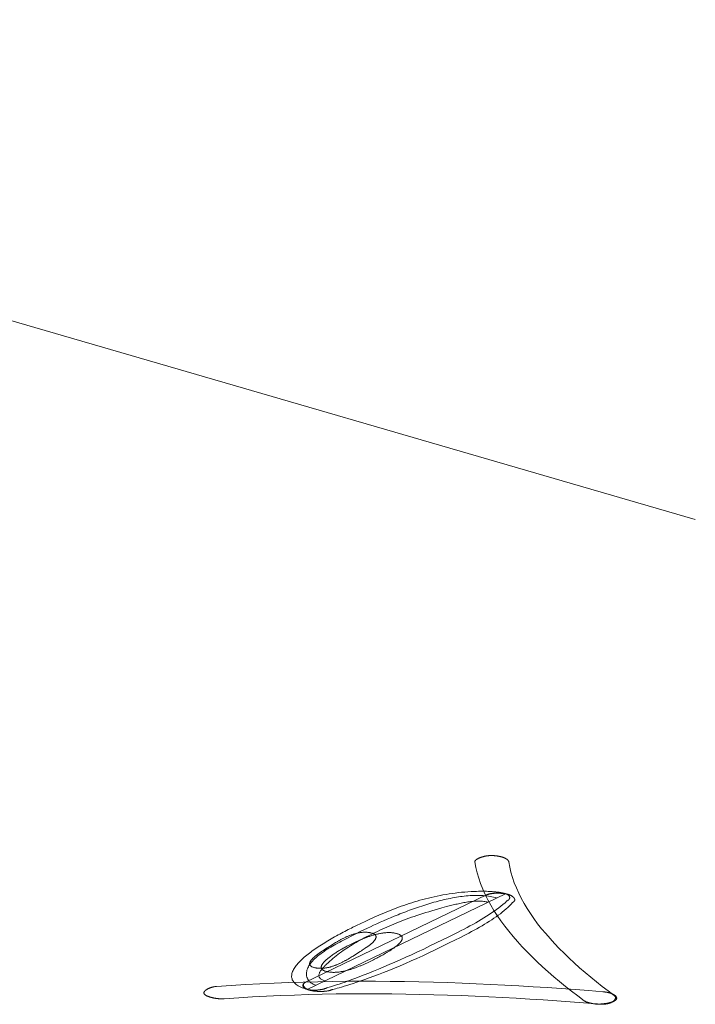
# Model space of a CAD drawing. Header units: millimetres. Extents: x 3925 to 5043, y -86 to 778.
# Tile 17 of 256: x 4039.13 to 4041.36, y 126.74 to 129.99. Entities that reach past the tile are written whole.
import ezdxf

# ---------------------------------------------------------------- set-up
doc = ezdxf.new("R2010")
doc.units = ezdxf.units.MM
doc.header["$LTSCALE"] = 46.255
doc.layers.add('H30K-TOP-COVDXF_CONTINUOUS_LINE', color=7, linetype='CONTINUOUS')

msp = doc.modelspace()

# ---------------------------------------------------------------- linework, layer by layer
at = {"layer": 'H30K-TOP-COVDXF_CONTINUOUS_LINE', "color": 7, "linetype": 'Continuous', "lineweight": 0}
for p, q in [((4041.3586, 128.3387), (4035.6879, 129.9881)), ((4040.6687, 127.1003), (4040.0721, 126.8128)), ((4040.0767, 126.7888), (4040.7321, 127.1046)), ((4040.675, 127.1027), (4040.6732, 127.1021)), ((4040.6761, 127.103), (4040.6742, 127.1024)), ((4040.5217, 127.0576), (4040.5376, 127.0618)), ((4040.5376, 127.0618), (4040.5462, 127.0641)), ((4040.3293, 127.0151), (4040.3408, 127.0201)), ((4040.3408, 127.0201), (4040.3527, 127.0252)), ((4040.2405, 126.9998), (4040.2283, 126.9939)), ((4040.2546, 127.0065), (4040.2405, 126.9998)), ((4040.269, 127.0133), (4040.2546, 127.0065)), ((4040.2548, 126.9804), (4040.2768, 126.991)), ((4040.2768, 126.991), (4040.2865, 126.9956)), ((4040.2865, 126.9956), (4040.2966, 127.0003)), ((4040.2966, 127.0003), (4040.3071, 127.0051)), ((4040.3071, 127.0051), (4040.318, 127.0101)), ((4040.318, 127.0101), (4040.3293, 127.0151)), ((4040.2098, 126.9582), (4040.2226, 126.9647)), ((4040.2226, 126.9647), (4040.2355, 126.971)), ((4040.2355, 126.971), (4040.2548, 126.9804)), ((4040.4824, 126.932), (4040.5239, 126.952)), ((4040.5239, 126.952), (4040.5446, 126.9621)), ((4040.5446, 126.9621), (4040.565, 126.9723)), ((4040.5651, 126.9512), (4040.5837, 126.9605)), ((4040.1336, 126.9196), (4040.1306, 126.9176)), ((4040.1381, 126.9225), (4040.1336, 126.9196)), ((4040.1563, 126.9341), (4040.1381, 126.9225)), ((4040.1609, 126.937), (4040.1563, 126.9341)), ((4040.1641, 126.9389), (4040.1609, 126.937)), ((4040.1674, 126.941), (4040.1641, 126.9389)), ((4040.1708, 126.943), (4040.1674, 126.941)), ((4040.2045, 126.9291), (4040.1993, 126.9263)), ((4040.2082, 126.9311), (4040.2045, 126.9291)), ((4040.2121, 126.9331), (4040.2082, 126.9311)), ((4040.2161, 126.9351), (4040.2121, 126.9331)), ((4040.2202, 126.9372), (4040.2161, 126.9351)), ((4040.2245, 126.9393), (4040.2202, 126.9372)), ((4040.2289, 126.9415), (4040.2245, 126.9393)), ((4040.2334, 126.9436), (4040.2289, 126.9415)), ((4040.2592, 126.9182), (4040.2622, 126.9202)), ((4040.2622, 126.9202), (4040.2653, 126.9222)), ((4040.2653, 126.9222), (4040.2684, 126.9243)), ((4040.4415, 126.9125), (4040.4618, 126.922)), ((4040.4618, 126.922), (4040.4824, 126.932)), ((4040.4786, 126.9093), (4040.4992, 126.9191)), ((4040.4992, 126.9191), (4040.5463, 126.9419)), ((4040.5463, 126.9419), (4040.5651, 126.9512)), ((4040.1244, 126.9135), (4040.1213, 126.9114)), ((4040.1275, 126.9156), (4040.1244, 126.9135)), ((4040.1306, 126.9176), (4040.1275, 126.9156)), ((4040.219, 126.8928), (4040.2224, 126.8948)), ((4040.2224, 126.8948), (4040.2256, 126.8968)), ((4040.2256, 126.8968), (4040.2288, 126.8988)), ((4040.2288, 126.8988), (4040.2334, 126.9017)), ((4040.2334, 126.9017), (4040.2516, 126.9133)), ((4040.2516, 126.9133), (4040.2561, 126.9162)), ((4040.2561, 126.9162), (4040.2592, 126.9182)), ((4040.2915, 126.8841), (4040.2957, 126.8862)), ((4040.2957, 126.8862), (4040.2997, 126.8883)), ((4040.2997, 126.8883), (4040.3035, 126.8903)), ((4040.3035, 126.8903), (4040.3073, 126.8922)), ((4040.3073, 126.8922), (4040.3108, 126.8941)), ((4040.3108, 126.8941), (4040.3143, 126.896)), ((4040.3143, 126.896), (4040.3199, 126.899)), ((4040.3199, 126.899), (4040.3237, 126.9011)), ((4040.3237, 126.9011), (4040.3276, 126.9033)), ((4040.3276, 126.9033), (4040.3316, 126.9055)), ((4040.3316, 126.9055), (4040.3356, 126.9078)), ((4040.3356, 126.9078), (4040.3396, 126.9102)), ((4040.3664, 126.8784), (4040.3843, 126.8863)), ((4040.3843, 126.8863), (4040.4028, 126.8946)), ((4040.4028, 126.8946), (4040.4218, 126.9033)), ((4040.4201, 126.8826), (4040.4391, 126.8911)), ((4040.4218, 126.9033), (4040.4415, 126.9125)), ((4040.4391, 126.8911), (4040.4586, 126.9)), ((4040.4586, 126.9), (4040.4786, 126.9093)), ((4040.2783, 126.8777), (4040.2828, 126.8799)), ((4040.2828, 126.8799), (4040.2872, 126.882)), ((4040.2872, 126.882), (4040.2915, 126.8841)), ((4040.2962, 126.8488), (4040.3128, 126.8556)), ((4040.3128, 126.8556), (4040.3302, 126.8628)), ((4040.3302, 126.8628), (4040.3483, 126.8705)), ((4040.3469, 126.8517), (4040.365, 126.8591)), ((4040.3483, 126.8705), (4040.3664, 126.8784)), ((4040.365, 126.8591), (4040.3838, 126.8669)), ((4040.3838, 126.8669), (4040.4017, 126.8746)), ((4040.4017, 126.8746), (4040.4201, 126.8826)), ((4040.2131, 126.817), (4040.225, 126.8213)), ((4040.225, 126.8213), (4040.2376, 126.826)), ((4040.2376, 126.826), (4040.2511, 126.831)), ((4040.2511, 126.831), (4040.2653, 126.8365)), ((4040.2539, 126.817), (4040.2675, 126.8217)), ((4040.2653, 126.8365), (4040.2804, 126.8424)), ((4040.2675, 126.8217), (4040.2818, 126.8268)), ((4040.2804, 126.8424), (4040.2962, 126.8488)), ((4040.2818, 126.8268), (4040.2969, 126.8324)), ((4040.2969, 126.8324), (4040.3128, 126.8384)), ((4040.3128, 126.8384), (4040.3295, 126.8448)), ((4040.3295, 126.8448), (4040.3469, 126.8517)), ((4040.1401, 126.7931), (4040.1407, 126.7932)), ((4040.1407, 126.7932), (4040.1424, 126.7937)), ((4040.1424, 126.7937), (4040.1454, 126.7946)), ((4040.1454, 126.7946), (4040.1494, 126.7958)), ((4040.1494, 126.7958), (4040.1546, 126.7974)), ((4040.1546, 126.7974), (4040.1603, 126.7991)), ((4040.1603, 126.7991), (4040.1669, 126.8012)), ((4040.1622, 126.7887), (4040.1659, 126.7897)), ((4040.1659, 126.7897), (4040.1708, 126.791)), ((4040.1669, 126.8012), (4040.1744, 126.8037)), ((4040.1708, 126.791), (4040.1766, 126.7926)), ((4040.1744, 126.8037), (4040.1828, 126.8065)), ((4040.1766, 126.7926), (4040.1831, 126.7944)), ((4040.1828, 126.8065), (4040.1921, 126.8096)), ((4040.1831, 126.7944), (4040.1905, 126.7966)), ((4040.1905, 126.7966), (4040.1989, 126.7991)), ((4040.1921, 126.8096), (4040.2022, 126.8131)), ((4040.1989, 126.7991), (4040.2082, 126.8019)), ((4040.2022, 126.8131), (4040.2131, 126.817)), ((4040.2082, 126.8019), (4040.2183, 126.8051)), ((4040.2183, 126.8051), (4040.2293, 126.8087)), ((4040.2293, 126.8087), (4040.2412, 126.8126)), ((4040.2412, 126.8126), (4040.2539, 126.817)), ((4040.1597, 126.7881), (4040.1622, 126.7887))]:
    msp.add_line(p, q, dxfattribs=at)
for points in [[(4040.6835, 127.2304), (4040.6823, 127.2304), (4040.681, 127.2304), (4040.6797, 127.2303), (4040.6784, 127.2303), (4040.6771, 127.2302), (4040.6758, 127.23), (4040.6745, 127.2299), (4040.6732, 127.2298), (4040.6719, 127.2296), (4040.6706, 127.2294), (4040.6692, 127.2292), (4040.6679, 127.229), (4040.6666, 127.2287), (4040.6653, 127.2285), (4040.664, 127.2282), (4040.6627, 127.2279), (4040.6615, 127.2276), (4040.6602, 127.2273), (4040.6589, 127.227), (4040.6577, 127.2267), (4040.6564, 127.2263), (4040.6552, 127.226), (4040.654, 127.2256), (4040.6528, 127.2252), (4040.6516, 127.2248), (4040.6505, 127.2244), (4040.6494, 127.224), (4040.6482, 127.2236), (4040.6471, 127.2232), (4040.6461, 127.2227), (4040.645, 127.2223), (4040.644, 127.2218), (4040.643, 127.2214), (4040.6421, 127.2209), (4040.6412, 127.2204), (4040.6403, 127.22), (4040.6394, 127.2195), (4040.6386, 127.219), (4040.6378, 127.2185), (4040.637, 127.218), (4040.6363, 127.2175), (4040.6356, 127.217), (4040.635, 127.2165), (4040.6344, 127.216), (4040.6338, 127.2155), (4040.6333, 127.215), (4040.6328, 127.2145), (4040.6324, 127.214), (4040.632, 127.2135), (4040.6317, 127.213), (4040.6314, 127.2125), (4040.6312, 127.212), (4040.631, 127.2115), (4040.6309, 127.211), (4040.6308, 127.2105), (4040.6308, 127.21), (4040.6308, 127.2096)], [(4040.7199, 127.2258), (4040.7189, 127.2261), (4040.7179, 127.2263), (4040.7168, 127.2266), (4040.7158, 127.2269), (4040.7147, 127.2271), (4040.7136, 127.2274), (4040.7124, 127.2276), (4040.7113, 127.2278), (4040.7101, 127.2281), (4040.709, 127.2283), (4040.7078, 127.2285), (4040.7066, 127.2287), (4040.7054, 127.2289), (4040.7041, 127.229), (4040.7029, 127.2292), (4040.7017, 127.2294), (4040.7004, 127.2295), (4040.6991, 127.2296), (4040.6979, 127.2298), (4040.6966, 127.2299), (4040.6953, 127.23), (4040.694, 127.2301), (4040.6927, 127.2302), (4040.6914, 127.2302), (4040.6901, 127.2303), (4040.6888, 127.2303), (4040.6875, 127.2304), (4040.6862, 127.2304), (4040.6848, 127.2304), (4040.6835, 127.2304)], [(4040.7427, 127.2098), (4040.7426, 127.2103), (4040.7425, 127.2109), (4040.7423, 127.2114), (4040.7421, 127.2119), (4040.7418, 127.2124), (4040.7415, 127.2129), (4040.7412, 127.2134), (4040.7408, 127.2139), (4040.7405, 127.2144), (4040.74, 127.2149), (4040.7396, 127.2154), (4040.7391, 127.2159), (4040.7386, 127.2164), (4040.7381, 127.2169), (4040.7375, 127.2174), (4040.7369, 127.2178), (4040.7363, 127.2183), (4040.7356, 127.2188), (4040.7349, 127.2192), (4040.7342, 127.2197), (4040.7335, 127.2201), (4040.7327, 127.2206), (4040.732, 127.221), (4040.7312, 127.2214), (4040.7303, 127.2218), (4040.7295, 127.2222), (4040.7286, 127.2226), (4040.7277, 127.223), (4040.7268, 127.2234), (4040.7259, 127.2238), (4040.7249, 127.2241), (4040.724, 127.2245), (4040.723, 127.2248), (4040.722, 127.2251), (4040.721, 127.2255), (4040.7199, 127.2258)], [(4040.6308, 127.2096), (4040.6341, 127.1915), (4040.6383, 127.1735), (4040.6435, 127.1556), (4040.6496, 127.1377), (4040.6567, 127.12), (4040.6646, 127.1022), (4040.6734, 127.0846), (4040.683, 127.0671), (4040.6934, 127.0496), (4040.7046, 127.0322), (4040.7165, 127.0149), (4040.7292, 126.9976), (4040.7427, 126.9805), (4040.7567, 126.9635), (4040.7715, 126.9465), (4040.7869, 126.9297), (4040.8029, 126.9129), (4040.8195, 126.8963), (4040.8367, 126.8797), (4040.8544, 126.8633), (4040.8726, 126.847), (4040.8913, 126.8308), (4040.9105, 126.8147), (4040.9301, 126.7987), (4040.9501, 126.7829), (4040.9705, 126.7672), (4040.9913, 126.7516)], [(4041.0911, 126.7685), (4041.071, 126.7836), (4041.0514, 126.7987), (4041.032, 126.814), (4041.0131, 126.8294), (4040.9946, 126.8449), (4040.9766, 126.8605), (4040.959, 126.8762), (4040.9419, 126.8921), (4040.9253, 126.908), (4040.9093, 126.924), (4040.8938, 126.9402), (4040.8789, 126.9564), (4040.8647, 126.9727), (4040.851, 126.9891), (4040.838, 127.0056), (4040.8258, 127.0222), (4040.8142, 127.0389), (4040.8033, 127.0557), (4040.7932, 127.0725), (4040.7839, 127.0894), (4040.7754, 127.1064), (4040.7678, 127.1235), (4040.761, 127.1406), (4040.755, 127.1578), (4040.75, 127.1751), (4040.7459, 127.1924), (4040.7427, 127.2098)], [(4040.7321, 127.1046), (4040.7273, 127.1059), (4040.7222, 127.1071), (4040.7169, 127.1081), (4040.7114, 127.1091), (4040.7057, 127.1099), (4040.6998, 127.1106), (4040.6939, 127.1112), (4040.6878, 127.1116), (4040.6815, 127.112), (4040.6752, 127.1123), (4040.6688, 127.1125), (4040.6624, 127.1126), (4040.6559, 127.1127), (4040.6493, 127.1126), (4040.6428, 127.1125), (4040.6363, 127.1123), (4040.6297, 127.1121), (4040.6189, 127.1116), (4040.6081, 127.1109), (4040.5974, 127.1101), (4040.5868, 127.1091), (4040.5764, 127.108), (4040.566, 127.1068), (4040.5557, 127.1054), (4040.5456, 127.1039), (4040.5355, 127.1023), (4040.5255, 127.1005), (4040.5157, 127.0987), (4040.5059, 127.0967), (4040.4962, 127.0947), (4040.4866, 127.0925), (4040.4772, 127.0902), (4040.4678, 127.0878), (4040.4585, 127.0854), (4040.4493, 127.0828), (4040.4401, 127.0802), (4040.4311, 127.0775), (4040.4222, 127.0747), (4040.4134, 127.0719), (4040.4046, 127.069), (4040.396, 127.066), (4040.3874, 127.063), (4040.3789, 127.0599), (4040.3705, 127.0568), (4040.3622, 127.0536), (4040.354, 127.0503), (4040.3458, 127.0471), (4040.3378, 127.0438), (4040.3298, 127.0405), (4040.3219, 127.0371), (4040.3141, 127.0337), (4040.3064, 127.0304), (4040.2988, 127.027), (4040.2912, 127.0235), (4040.2837, 127.0201), (4040.269, 127.0133)], [(4040.3527, 127.0252), (4040.3648, 127.0302), (4040.3709, 127.0327), (4040.3771, 127.0353), (4040.3834, 127.0378), (4040.3897, 127.0403), (4040.3961, 127.0427), (4040.4025, 127.0452), (4040.409, 127.0476), (4040.4155, 127.0501), (4040.422, 127.0524), (4040.4286, 127.0548), (4040.4352, 127.0571), (4040.4419, 127.0594), (4040.4485, 127.0617), (4040.4552, 127.0639), (4040.4619, 127.0661), (4040.4687, 127.0682), (4040.4754, 127.0703), (4040.4822, 127.0723), (4040.4889, 127.0743), (4040.4957, 127.0762), (4040.5025, 127.0781), (4040.5093, 127.0799), (4040.516, 127.0816), (4040.5228, 127.0833), (4040.5295, 127.0849), (4040.5363, 127.0864), (4040.543, 127.0879), (4040.5497, 127.0892), (4040.5564, 127.0905), (4040.5631, 127.0918), (4040.5697, 127.0929), (4040.5763, 127.0939), (4040.5829, 127.0949), (4040.5894, 127.0957), (4040.5959, 127.0965), (4040.6024, 127.0971), (4040.6088, 127.0977), (4040.6151, 127.0981), (4040.6214, 127.0985), (4040.6277, 127.0987), (4040.6339, 127.0988), (4040.64, 127.0988), (4040.6461, 127.0987), (4040.6521, 127.0985), (4040.658, 127.0981), (4040.6639, 127.0976), (4040.6697, 127.097), (4040.6754, 127.0962), (4040.6811, 127.0954), (4040.6866, 127.0943), (4040.6921, 127.0932), (4040.6974, 127.0919), (4040.7027, 127.0904)], [(4040.674, 127.1024), (4040.6731, 127.1021), (4040.6721, 127.1017), (4040.6712, 127.1014), (4040.6703, 127.101), (4040.6695, 127.1007), (4040.6687, 127.1003)], [(4040.6732, 127.1021), (4040.6722, 127.1018), (4040.6713, 127.1014), (4040.6704, 127.1011), (4040.6695, 127.1007)], [(4040.7412, 127.102), (4040.7403, 127.1022), (4040.7393, 127.1025), (4040.7383, 127.1027), (4040.7373, 127.103), (4040.7362, 127.1032), (4040.7351, 127.1034), (4040.734, 127.1036), (4040.7328, 127.1039), (4040.7316, 127.1041), (4040.7304, 127.1042), (4040.7292, 127.1044), (4040.7279, 127.1046), (4040.7267, 127.1048), (4040.7254, 127.1049), (4040.7241, 127.1051), (4040.7228, 127.1052), (4040.7214, 127.1053), (4040.7201, 127.1054), (4040.7187, 127.1055), (4040.7174, 127.1056), (4040.716, 127.1057), (4040.7146, 127.1058), (4040.7132, 127.1058), (4040.7118, 127.1059), (4040.7104, 127.1059), (4040.709, 127.106), (4040.7076, 127.106), (4040.7062, 127.106), (4040.7047, 127.106), (4040.7033, 127.106), (4040.7019, 127.106), (4040.7005, 127.1059), (4040.6991, 127.1059), (4040.6977, 127.1058), (4040.6964, 127.1058), (4040.695, 127.1057), (4040.6936, 127.1056), (4040.6923, 127.1055), (4040.6909, 127.1054), (4040.6896, 127.1052), (4040.6883, 127.1051), (4040.687, 127.1049), (4040.6857, 127.1048), (4040.6845, 127.1046), (4040.6832, 127.1044), (4040.682, 127.1042), (4040.6808, 127.104), (4040.6796, 127.1037), (4040.6785, 127.1035), (4040.6774, 127.1032), (4040.6763, 127.103), (4040.6752, 127.1027)], [(4040.7321, 127.1046), (4040.7312, 127.1049), (4040.7303, 127.1051), (4040.7293, 127.1053), (4040.7283, 127.1055), (4040.7273, 127.1057), (4040.7262, 127.1059), (4040.7251, 127.1061), (4040.724, 127.1062), (4040.7228, 127.1064), (4040.7217, 127.1065), (4040.7205, 127.1066), (4040.7193, 127.1067), (4040.718, 127.1068), (4040.7168, 127.1069), (4040.7155, 127.1069), (4040.7142, 127.107), (4040.713, 127.107), (4040.7116, 127.107), (4040.7103, 127.1071), (4040.709, 127.1071), (4040.7077, 127.107), (4040.7063, 127.107), (4040.705, 127.107), (4040.7037, 127.1069), (4040.7023, 127.1069), (4040.701, 127.1068), (4040.6996, 127.1067), (4040.6983, 127.1066), (4040.6969, 127.1065), (4040.6956, 127.1064), (4040.6943, 127.1063), (4040.6929, 127.1061), (4040.6916, 127.106), (4040.6903, 127.1058), (4040.689, 127.1056), (4040.6878, 127.1054), (4040.6865, 127.1052), (4040.6853, 127.105), (4040.684, 127.1048), (4040.6828, 127.1046), (4040.6816, 127.1043), (4040.6805, 127.1041), (4040.6793, 127.1038), (4040.6782, 127.1036), (4040.6771, 127.1033), (4040.6761, 127.103)], [(4040.7367, 127.0805), (4040.7375, 127.0809), (4040.7382, 127.0813), (4040.7389, 127.0817), (4040.7395, 127.0821), (4040.7401, 127.0825), (4040.7407, 127.083), (4040.7413, 127.0834), (4040.7418, 127.0839), (4040.7423, 127.0843), (4040.7427, 127.0848), (4040.7432, 127.0853), (4040.7436, 127.0857), (4040.7439, 127.0862), (4040.7442, 127.0867), (4040.7445, 127.0872), (4040.7448, 127.0877), (4040.745, 127.0882), (4040.7452, 127.0887), (4040.7454, 127.0892), (4040.7455, 127.0897), (4040.7456, 127.0902), (4040.7457, 127.0908), (4040.7458, 127.0913), (4040.7458, 127.0918), (4040.7458, 127.0923), (4040.7457, 127.0928), (4040.7456, 127.0933), (4040.7455, 127.0938), (4040.7454, 127.0943), (4040.7452, 127.0948), (4040.745, 127.0953), (4040.7448, 127.0958), (4040.7445, 127.0963), (4040.7442, 127.0968), (4040.7439, 127.0973), (4040.7435, 127.0978), (4040.7431, 127.0982), (4040.7427, 127.0987), (4040.7423, 127.0992), (4040.7418, 127.0996), (4040.7413, 127.1), (4040.7408, 127.1005), (4040.7402, 127.1009), (4040.7396, 127.1013), (4040.739, 127.1017), (4040.7384, 127.102), (4040.7377, 127.1024), (4040.737, 127.1028), (4040.7362, 127.1031), (4040.7355, 127.1034), (4040.7347, 127.1038), (4040.7339, 127.1041), (4040.733, 127.1043), (4040.7321, 127.1046)], [(4040.7549, 127.0753), (4040.7556, 127.0757), (4040.7564, 127.0761), (4040.7571, 127.0765), (4040.7577, 127.0769), (4040.7583, 127.0773), (4040.7589, 127.0778), (4040.7594, 127.0782), (4040.7599, 127.0787), (4040.7603, 127.0791), (4040.7607, 127.0796), (4040.761, 127.0801), (4040.7613, 127.0805), (4040.7616, 127.081), (4040.7618, 127.0815), (4040.762, 127.082), (4040.7622, 127.0825), (4040.7623, 127.083), (4040.7624, 127.0835), (4040.7624, 127.084), (4040.7624, 127.0846), (4040.7624, 127.0851), (4040.7623, 127.0856), (4040.7622, 127.0861), (4040.7621, 127.0866), (4040.762, 127.0871), (4040.7618, 127.0877), (4040.7615, 127.0882), (4040.7613, 127.0887), (4040.761, 127.0892), (4040.7607, 127.0897), (4040.7603, 127.0902), (4040.76, 127.0907), (4040.7596, 127.0913), (4040.7591, 127.0918), (4040.7587, 127.0923), (4040.7582, 127.0927), (4040.7577, 127.0932), (4040.7572, 127.0937), (4040.7566, 127.0942), (4040.756, 127.0947), (4040.7554, 127.0951), (4040.7548, 127.0956), (4040.7542, 127.0961), (4040.7535, 127.0965), (4040.7528, 127.0969), (4040.7521, 127.0974), (4040.7514, 127.0978), (4040.7506, 127.0982), (4040.7498, 127.0986), (4040.749, 127.099), (4040.7482, 127.0994), (4040.7474, 127.0997), (4040.7466, 127.1001), (4040.7457, 127.1004), (4040.7449, 127.1008), (4040.744, 127.1011), (4040.7431, 127.1014), (4040.7422, 127.1017), (4040.7412, 127.102)], [(4040.3016, 126.9766), (4040.3092, 126.9803), (4040.3168, 126.9839), (4040.3244, 126.9874), (4040.3321, 126.9909), (4040.3398, 126.9943), (4040.3475, 126.9977), (4040.3553, 127.0011), (4040.3631, 127.0044), (4040.3711, 127.0076), (4040.3791, 127.0109), (4040.3873, 127.0141), (4040.3956, 127.0173), (4040.404, 127.0204), (4040.4126, 127.0236), (4040.4214, 127.0267), (4040.4304, 127.0298), (4040.4395, 127.0329), (4040.4489, 127.0359), (4040.4585, 127.039), (4040.4684, 127.0421), (4040.4785, 127.0452), (4040.4889, 127.0483), (4040.4995, 127.0514), (4040.5105, 127.0545), (4040.5217, 127.0576)], [(4040.5462, 127.0641), (4040.5549, 127.0663), (4040.5593, 127.0674), (4040.5637, 127.0684), (4040.5681, 127.0695), (4040.5725, 127.0705), (4040.577, 127.0715), (4040.5814, 127.0724), (4040.5859, 127.0733), (4040.5903, 127.0742), (4040.5947, 127.075), (4040.5991, 127.0758), (4040.6035, 127.0765), (4040.6078, 127.0772), (4040.6121, 127.0778), (4040.6164, 127.0784), (4040.6206, 127.0788), (4040.6248, 127.0792), (4040.629, 127.0796), (4040.6331, 127.0798), (4040.6371, 127.08), (4040.6411, 127.0801), (4040.645, 127.08), (4040.6488, 127.0799), (4040.6526, 127.0797), (4040.6563, 127.0794), (4040.6599, 127.079), (4040.6634, 127.0785), (4040.6668, 127.0779), (4040.6701, 127.0772), (4040.6734, 127.0763)], [(4040.565, 126.9723), (4040.5751, 126.9775), (4040.5851, 126.9826), (4040.595, 126.9878), (4040.6049, 126.993), (4040.6145, 126.9982), (4040.6241, 127.0034), (4040.6335, 127.0087), (4040.6427, 127.014), (4040.6518, 127.0193), (4040.6607, 127.0247), (4040.6694, 127.0301), (4040.6778, 127.0356), (4040.6861, 127.041), (4040.6941, 127.0466), (4040.7019, 127.0521), (4040.7094, 127.0577), (4040.7167, 127.0633), (4040.7236, 127.069), (4040.7303, 127.0748), (4040.7367, 127.0805)], [(4040.5837, 126.9605), (4040.5929, 126.9652), (4040.602, 126.9699), (4040.6111, 126.9746), (4040.62, 126.9794), (4040.6288, 126.9841), (4040.6375, 126.9889), (4040.646, 126.9938), (4040.6544, 126.9986), (4040.6627, 127.0035), (4040.6707, 127.0084), (4040.6786, 127.0134), (4040.6863, 127.0183), (4040.6938, 127.0233), (4040.7011, 127.0284), (4040.7081, 127.0334), (4040.7149, 127.0385), (4040.7214, 127.0437), (4040.7277, 127.0488), (4040.7338, 127.0541), (4040.7395, 127.0593), (4040.7449, 127.0646), (4040.7501, 127.0699), (4040.7549, 127.0753)], [(4040.2283, 126.9939), (4040.223, 126.9913), (4040.2177, 126.9886), (4040.2122, 126.9859), (4040.2068, 126.9831), (4040.2013, 126.9803), (4040.1958, 126.9774), (4040.1902, 126.9744), (4040.1847, 126.9715), (4040.1791, 126.9684), (4040.1735, 126.9654), (4040.1679, 126.9622), (4040.1624, 126.9591), (4040.1568, 126.9559), (4040.1513, 126.9527), (4040.1458, 126.9494), (4040.1404, 126.9461), (4040.135, 126.9428), (4040.1296, 126.9395), (4040.1243, 126.9361), (4040.1191, 126.9327), (4040.1139, 126.9293), (4040.1088, 126.9259), (4040.1038, 126.9225), (4040.0989, 126.919), (4040.0941, 126.9156), (4040.0894, 126.9121), (4040.0848, 126.9086), (4040.0804, 126.9052), (4040.076, 126.9017), (4040.0718, 126.8982), (4040.0677, 126.8947), (4040.0638, 126.8913), (4040.06, 126.8878), (4040.0564, 126.8844), (4040.053, 126.8809), (4040.0497, 126.8775), (4040.0466, 126.8741), (4040.0437, 126.8707), (4040.041, 126.8674), (4040.0385, 126.864), (4040.0362, 126.8607), (4040.0341, 126.8574), (4040.0322, 126.8542), (4040.0305, 126.8509), (4040.0291, 126.8477), (4040.028, 126.8446), (4040.027, 126.8415), (4040.0264, 126.8384), (4040.026, 126.8354), (4040.0258, 126.8324), (4040.0259, 126.8294), (4040.0264, 126.8265), (4040.0271, 126.8237), (4040.0281, 126.8209), (4040.0294, 126.8182), (4040.031, 126.8155), (4040.0329, 126.8129), (4040.0351, 126.8103), (4040.0377, 126.8079), (4040.0406, 126.8054), (4040.0439, 126.8031), (4040.0475, 126.8008), (4040.0514, 126.7986), (4040.0557, 126.7965), (4040.0604, 126.7945), (4040.0655, 126.7925), (4040.0709, 126.7906), (4040.0767, 126.7888)], [(4040.1061, 126.8029), (4040.1027, 126.804), (4040.0996, 126.8052), (4040.0967, 126.8064), (4040.094, 126.8078), (4040.0916, 126.8092), (4040.0894, 126.8107), (4040.0874, 126.8122), (4040.0856, 126.8138), (4040.084, 126.8154), (4040.0825, 126.8171), (4040.0812, 126.8189), (4040.0801, 126.8206), (4040.0791, 126.8224), (4040.0782, 126.8242), (4040.0774, 126.8261), (4040.0768, 126.8279), (4040.0762, 126.8297), (4040.0754, 126.8336), (4040.0749, 126.8374), (4040.0748, 126.8412), (4040.075, 126.845), (4040.0756, 126.8487), (4040.0764, 126.8525), (4040.0777, 126.8563), (4040.0792, 126.86), (4040.081, 126.8637), (4040.0831, 126.8674), (4040.0855, 126.8711), (4040.0882, 126.8748), (4040.0912, 126.8785), (4040.0944, 126.8821), (4040.0978, 126.8858), (4040.1015, 126.8894), (4040.1054, 126.893), (4040.1095, 126.8966), (4040.1138, 126.9002), (4040.1184, 126.9037), (4040.1231, 126.9073), (4040.128, 126.9108), (4040.133, 126.9143), (4040.1382, 126.9178), (4040.1436, 126.9213), (4040.1491, 126.9247), (4040.1548, 126.9282), (4040.1605, 126.9316), (4040.1664, 126.935), (4040.1723, 126.9384), (4040.1784, 126.9417), (4040.1845, 126.9451), (4040.1908, 126.9484), (4040.197, 126.9517), (4040.2034, 126.955), (4040.2098, 126.9582)], [(4040.1354, 126.8171), (4040.1324, 126.818), (4040.1297, 126.8191), (4040.1272, 126.8202), (4040.125, 126.8213), (4040.1231, 126.8225), (4040.1214, 126.8238), (4040.1199, 126.8251), (4040.1187, 126.8265), (4040.1177, 126.8279), (4040.1169, 126.8293), (4040.1164, 126.8308), (4040.116, 126.8324), (4040.1158, 126.834), (4040.1158, 126.8356), (4040.116, 126.8373), (4040.1164, 126.8389), (4040.1169, 126.8407), (4040.1175, 126.8424), (4040.1183, 126.8442), (4040.1192, 126.8459), (4040.1203, 126.8478), (4040.1214, 126.8496), (4040.1227, 126.8514), (4040.1241, 126.8533), (4040.1255, 126.8551), (4040.1271, 126.857), (4040.1287, 126.8588), (4040.1303, 126.8607), (4040.1321, 126.8626), (4040.1338, 126.8644), (4040.1356, 126.8663), (4040.1375, 126.8681), (4040.1393, 126.8699), (4040.1412, 126.8718), (4040.1465, 126.8767), (4040.1517, 126.8816), (4040.1571, 126.8863), (4040.1624, 126.891), (4040.1678, 126.8955), (4040.1733, 126.8999), (4040.1789, 126.9043), (4040.1844, 126.9085), (4040.1901, 126.9127), (4040.1959, 126.9168), (4040.2017, 126.9208), (4040.2076, 126.9247), (4040.2136, 126.9286), (4040.2197, 126.9325), (4040.2258, 126.9363), (4040.2321, 126.94), (4040.2385, 126.9438), (4040.245, 126.9475), (4040.2516, 126.9511), (4040.2584, 126.9548), (4040.2652, 126.9584), (4040.2722, 126.9621), (4040.2793, 126.9657), (4040.2866, 126.9693), (4040.294, 126.973), (4040.3016, 126.9766)], [(4040.2856, 126.9756), (4040.2836, 126.976), (4040.2815, 126.9764), (4040.2794, 126.9767), (4040.2774, 126.9769), (4040.2753, 126.9771), (4040.2732, 126.9772), (4040.2711, 126.9773), (4040.269, 126.9774), (4040.2669, 126.9774), (4040.2648, 126.9773), (4040.2627, 126.9772), (4040.2606, 126.9771), (4040.2585, 126.9769), (4040.2563, 126.9767), (4040.2542, 126.9765), (4040.2521, 126.9762), (4040.25, 126.9758), (4040.2479, 126.9755), (4040.2457, 126.9751), (4040.2436, 126.9746), (4040.2415, 126.9742), (4040.2394, 126.9736), (4040.2373, 126.9731), (4040.2352, 126.9725), (4040.2331, 126.9719), (4040.231, 126.9713), (4040.2289, 126.9706), (4040.2268, 126.97), (4040.2247, 126.9693), (4040.2226, 126.9685), (4040.2206, 126.9678), (4040.2185, 126.967), (4040.2164, 126.9662), (4040.2144, 126.9654), (4040.2124, 126.9645), (4040.2103, 126.9636), (4040.2083, 126.9628), (4040.2063, 126.9619), (4040.2043, 126.961), (4040.2023, 126.96), (4040.2003, 126.9591), (4040.1984, 126.9581), (4040.1964, 126.9572), (4040.1945, 126.9562), (4040.1926, 126.9552), (4040.1907, 126.9542), (4040.1888, 126.9532), (4040.1869, 126.9522), (4040.185, 126.9512), (4040.1832, 126.9502), (4040.1814, 126.9491), (4040.1796, 126.9481), (4040.1778, 126.9471), (4040.176, 126.9461), (4040.1742, 126.945), (4040.1708, 126.943)], [(4040.3722, 126.9732), (4040.37, 126.9737), (4040.3678, 126.9742), (4040.3656, 126.9747), (4040.3634, 126.9751), (4040.3611, 126.9754), (4040.3588, 126.9757), (4040.3565, 126.9759), (4040.3542, 126.9761), (4040.3518, 126.9762), (4040.3494, 126.9763), (4040.347, 126.9763), (4040.3446, 126.9762), (4040.3421, 126.9762), (4040.3397, 126.976), (4040.3372, 126.9759), (4040.3347, 126.9757), (4040.3322, 126.9754), (4040.3296, 126.9751), (4040.3271, 126.9748), (4040.3246, 126.9744), (4040.322, 126.974), (4040.3194, 126.9735), (4040.3168, 126.973), (4040.3142, 126.9725), (4040.3116, 126.9719), (4040.309, 126.9713), (4040.3064, 126.9707), (4040.3038, 126.9701), (4040.3012, 126.9694), (4040.2986, 126.9687), (4040.296, 126.9679), (4040.2934, 126.9672), (4040.2908, 126.9664), (4040.2881, 126.9655), (4040.2855, 126.9647), (4040.2829, 126.9638), (4040.2803, 126.963), (4040.2777, 126.9621), (4040.2752, 126.9611), (4040.2726, 126.9602), (4040.27, 126.9592), (4040.2675, 126.9583), (4040.2649, 126.9573), (4040.2624, 126.9563), (4040.2599, 126.9553), (4040.2574, 126.9542), (4040.2549, 126.9532), (4040.2524, 126.9522), (4040.25, 126.9511), (4040.2475, 126.95), (4040.2451, 126.949), (4040.2428, 126.9479), (4040.2404, 126.9468), (4040.238, 126.9458), (4040.2334, 126.9436)], [(4040.2684, 126.9243), (4040.27, 126.9254), (4040.2715, 126.9265), (4040.273, 126.9276), (4040.2746, 126.9286), (4040.2761, 126.9297), (4040.2776, 126.9308), (4040.279, 126.9319), (4040.2805, 126.933), (4040.2819, 126.9341), (4040.2833, 126.9352), (4040.2847, 126.9363), (4040.2861, 126.9374), (4040.2874, 126.9385), (4040.2887, 126.9396), (4040.2899, 126.9407), (4040.2912, 126.9418), (4040.2923, 126.9429), (4040.2935, 126.944), (4040.2946, 126.945), (4040.2956, 126.9461), (4040.2966, 126.9472), (4040.2976, 126.9482), (4040.2985, 126.9493), (4040.2994, 126.9503), (4040.3002, 126.9514), (4040.3009, 126.9524), (4040.3016, 126.9534), (4040.3022, 126.9544), (4040.3028, 126.9554), (4040.3032, 126.9564), (4040.3037, 126.9574), (4040.304, 126.9584), (4040.3043, 126.9593), (4040.3045, 126.9602), (4040.3046, 126.9612), (4040.3046, 126.9621), (4040.3046, 126.9629), (4040.3045, 126.9638), (4040.3043, 126.9647), (4040.304, 126.9655), (4040.3036, 126.9663), (4040.3031, 126.9671), (4040.3026, 126.9678), (4040.3019, 126.9686), (4040.3011, 126.9693), (4040.3003, 126.97), (4040.2993, 126.9707), (4040.2982, 126.9714), (4040.2971, 126.972), (4040.2958, 126.9726), (4040.2944, 126.9732), (4040.2929, 126.9737), (4040.2912, 126.9742), (4040.2895, 126.9747), (4040.2876, 126.9752), (4040.2856, 126.9756)], [(4040.3396, 126.9102), (4040.3416, 126.9114), (4040.3436, 126.9126), (4040.3456, 126.9138), (4040.3475, 126.915), (4040.3495, 126.9162), (4040.3515, 126.9175), (4040.3534, 126.9187), (4040.3553, 126.92), (4040.3572, 126.9212), (4040.3591, 126.9225), (4040.361, 126.9238), (4040.3628, 126.925), (4040.3646, 126.9263), (4040.3663, 126.9276), (4040.368, 126.9288), (4040.3697, 126.9301), (4040.3713, 126.9314), (4040.3729, 126.9327), (4040.3745, 126.9339), (4040.3759, 126.9352), (4040.3774, 126.9364), (4040.3788, 126.9377), (4040.3801, 126.939), (4040.3813, 126.9402), (4040.3825, 126.9414), (4040.3837, 126.9427), (4040.3847, 126.9439), (4040.3857, 126.9451), (4040.3867, 126.9463), (4040.3875, 126.9475), (4040.3883, 126.9487), (4040.3889, 126.9499), (4040.3895, 126.951), (4040.3901, 126.9522), (4040.3905, 126.9533), (4040.3908, 126.9544), (4040.3911, 126.9555), (4040.3912, 126.9566), (4040.3913, 126.9577), (4040.3912, 126.9587), (4040.391, 126.9598), (4040.3908, 126.9608), (4040.3904, 126.9618), (4040.3899, 126.9628), (4040.3893, 126.9637), (4040.3886, 126.9646), (4040.3877, 126.9655), (4040.3868, 126.9664), (4040.3857, 126.9673), (4040.3845, 126.9681), (4040.3831, 126.9689), (4040.3816, 126.9697), (4040.38, 126.9705), (4040.3783, 126.9712), (4040.3764, 126.9719), (4040.3744, 126.9725), (4040.3722, 126.9732)], [(4040.1993, 126.9263), (4040.1963, 126.9247), (4040.1934, 126.9231), (4040.1905, 126.9214), (4040.1877, 126.9198), (4040.185, 126.9182), (4040.1823, 126.9166), (4040.1796, 126.9149), (4040.1769, 126.9133), (4040.1743, 126.9116), (4040.1717, 126.9099), (4040.1691, 126.9081), (4040.1664, 126.9064), (4040.1638, 126.9045), (4040.1611, 126.9027), (4040.1584, 126.9007), (4040.1556, 126.8986)], [(4040.1213, 126.9114), (4040.1198, 126.9103), (4040.1182, 126.9093), (4040.1167, 126.9082), (4040.1152, 126.9071), (4040.1137, 126.906), (4040.1122, 126.9049), (4040.1107, 126.9038), (4040.1093, 126.9027), (4040.1079, 126.9016), (4040.1064, 126.9005), (4040.1051, 126.8994), (4040.1037, 126.8983), (4040.1024, 126.8972), (4040.1011, 126.8961), (4040.0999, 126.895), (4040.0986, 126.894), (4040.0975, 126.8929), (4040.0963, 126.8918), (4040.0952, 126.8907), (4040.0942, 126.8896), (4040.0932, 126.8885), (4040.0922, 126.8875), (4040.0913, 126.8864), (4040.0905, 126.8854), (4040.0897, 126.8843), (4040.0889, 126.8833), (4040.0882, 126.8823), (4040.0876, 126.8813), (4040.0871, 126.8803), (4040.0866, 126.8793), (4040.0862, 126.8783), (4040.0858, 126.8774), (4040.0856, 126.8764), (4040.0854, 126.8755), (4040.0853, 126.8746), (4040.0852, 126.8737), (4040.0853, 126.8728), (4040.0854, 126.8719), (4040.0856, 126.8711), (4040.0859, 126.8702), (4040.0863, 126.8694), (4040.0867, 126.8687), (4040.0873, 126.8679), (4040.088, 126.8671), (4040.0888, 126.8664), (4040.0896, 126.8657), (4040.0906, 126.865), (4040.0917, 126.8644), (4040.0929, 126.8637), (4040.0941, 126.8631), (4040.0955, 126.8626), (4040.0971, 126.862), (4040.0987, 126.8615), (4040.1004, 126.861), (4040.1023, 126.8605), (4040.1043, 126.8601)], [(4040.1043, 126.8601), (4040.1064, 126.8597), (4040.1084, 126.8594), (4040.1105, 126.8591), (4040.1126, 126.8588), (4040.1147, 126.8587), (4040.1167, 126.8585), (4040.1188, 126.8584), (4040.1209, 126.8584), (4040.123, 126.8584), (4040.1251, 126.8584), (4040.1273, 126.8585), (4040.1294, 126.8587), (4040.1315, 126.8588), (4040.1336, 126.859), (4040.1357, 126.8593), (4040.1378, 126.8596), (4040.1399, 126.8599), (4040.1421, 126.8603), (4040.1442, 126.8607), (4040.1463, 126.8611), (4040.1484, 126.8616), (4040.1505, 126.8621), (4040.1526, 126.8627), (4040.1547, 126.8632), (4040.1568, 126.8638), (4040.1589, 126.8645), (4040.161, 126.8651), (4040.1631, 126.8658), (4040.1652, 126.8665), (4040.1673, 126.8673), (4040.1693, 126.868), (4040.1714, 126.8688), (4040.1734, 126.8696), (4040.1755, 126.8704), (4040.1775, 126.8713), (4040.1795, 126.8721), (4040.1815, 126.873), (4040.1836, 126.8739), (4040.1855, 126.8748), (4040.1875, 126.8757), (4040.1895, 126.8767), (4040.1915, 126.8776), (4040.1934, 126.8786), (4040.1953, 126.8796), (4040.1972, 126.8806), (4040.1992, 126.8816), (4040.201, 126.8826), (4040.2029, 126.8836), (4040.2048, 126.8846), (4040.2066, 126.8856), (4040.2084, 126.8866), (4040.2102, 126.8876), (4040.212, 126.8887), (4040.2138, 126.8897), (4040.2155, 126.8907), (4040.219, 126.8928)], [(4040.1556, 126.8986), (4040.1541, 126.8976), (4040.1527, 126.8965), (4040.1512, 126.8954), (4040.1498, 126.8943), (4040.1484, 126.8932), (4040.1469, 126.8921), (4040.1455, 126.8909), (4040.1441, 126.8898), (4040.1428, 126.8887), (4040.1414, 126.8875), (4040.1401, 126.8864), (4040.1388, 126.8852), (4040.1375, 126.884), (4040.1363, 126.8829), (4040.1351, 126.8817), (4040.1339, 126.8806), (4040.1328, 126.8794), (4040.1318, 126.8782), (4040.1307, 126.8771), (4040.1298, 126.8759), (4040.1289, 126.8748), (4040.128, 126.8737), (4040.1272, 126.8725), (4040.1265, 126.8714), (4040.1258, 126.8703), (4040.1252, 126.8692), (4040.1247, 126.8681), (4040.1242, 126.867), (4040.1239, 126.866), (4040.1236, 126.8649), (4040.1234, 126.8639), (4040.1233, 126.8628), (4040.1232, 126.8618), (4040.1233, 126.8608), (4040.1235, 126.8599), (4040.1237, 126.8589), (4040.1241, 126.858), (4040.1245, 126.8571), (4040.1251, 126.8562), (4040.1258, 126.8553), (4040.1266, 126.8545), (4040.1275, 126.8537), (4040.1286, 126.8529), (4040.1297, 126.8521), (4040.131, 126.8514), (4040.1324, 126.8507), (4040.134, 126.85), (4040.1356, 126.8494), (4040.1375, 126.8488), (4040.1394, 126.8482)], [(4040.1394, 126.8482), (4040.1416, 126.8476), (4040.1437, 126.8471), (4040.1459, 126.8467), (4040.1482, 126.8463), (4040.1504, 126.846), (4040.1527, 126.8457), (4040.1551, 126.8455), (4040.1574, 126.8453), (4040.1598, 126.8452), (4040.1621, 126.8451), (4040.1646, 126.8451), (4040.167, 126.8451), (4040.1694, 126.8452), (4040.1719, 126.8453), (4040.1744, 126.8455), (4040.1769, 126.8457), (4040.1794, 126.846), (4040.1819, 126.8462), (4040.1845, 126.8466), (4040.187, 126.847), (4040.1896, 126.8474), (4040.1922, 126.8478), (4040.1948, 126.8483), (4040.1973, 126.8488), (4040.1999, 126.8494), (4040.2025, 126.85), (4040.2052, 126.8506), (4040.2078, 126.8513), (4040.2104, 126.852), (4040.213, 126.8527), (4040.2156, 126.8534), (4040.2182, 126.8542), (4040.2209, 126.855), (4040.2235, 126.8558), (4040.2261, 126.8566), (4040.2287, 126.8575), (4040.2313, 126.8584), (4040.2339, 126.8593), (4040.2365, 126.8602), (4040.2391, 126.8611), (4040.2416, 126.8621), (4040.2442, 126.8631), (4040.2467, 126.8641), (4040.2493, 126.8651), (4040.2518, 126.8661), (4040.2543, 126.8671), (4040.2568, 126.8681), (4040.2592, 126.8692), (4040.2617, 126.8702), (4040.2641, 126.8713), (4040.2666, 126.8724), (4040.2689, 126.8734), (4040.2713, 126.8745), (4040.2737, 126.8756), (4040.2783, 126.8777)], [(4039.7781, 126.7987), (4039.7769, 126.7986), (4039.7756, 126.7985), (4039.7744, 126.7983), (4039.7731, 126.7982), (4039.7719, 126.798), (4039.7706, 126.7978), (4039.7694, 126.7975), (4039.7682, 126.7973), (4039.767, 126.797), (4039.7658, 126.7967), (4039.7646, 126.7965), (4039.7634, 126.7961), (4039.7623, 126.7958), (4039.7611, 126.7955), (4039.76, 126.7951), (4039.7589, 126.7947), (4039.7577, 126.7944), (4039.7567, 126.794), (4039.7556, 126.7936), (4039.7545, 126.7931), (4039.7535, 126.7927), (4039.7525, 126.7923), (4039.7515, 126.7918), (4039.7506, 126.7913), (4039.7496, 126.7909), (4039.7487, 126.7904), (4039.7478, 126.7899), (4039.7469, 126.7894), (4039.7461, 126.7889), (4039.7453, 126.7884), (4039.7445, 126.7879), (4039.7437, 126.7874), (4039.743, 126.7868), (4039.7423, 126.7863), (4039.7417, 126.7858), (4039.741, 126.7853), (4039.7405, 126.7847), (4039.7399, 126.7842), (4039.7394, 126.7836), (4039.7389, 126.7831), (4039.7384, 126.7826), (4039.738, 126.782), (4039.7377, 126.7815), (4039.7373, 126.781), (4039.737, 126.7804), (4039.7368, 126.7799), (4039.7366, 126.7794), (4039.7364, 126.7788), (4039.7363, 126.7783), (4039.7362, 126.7778), (4039.7362, 126.7773), (4039.7362, 126.7768), (4039.7363, 126.7763), (4039.7364, 126.7758), (4039.7366, 126.7753), (4039.7368, 126.7749), (4039.7371, 126.7744)], [(4041.0072, 126.7848), (4040.9614, 126.7883), (4040.9154, 126.7917), (4040.8692, 126.7948), (4040.8229, 126.7978), (4040.7763, 126.8006), (4040.7296, 126.8032), (4040.6827, 126.8055), (4040.6356, 126.8077), (4040.5884, 126.8096), (4040.5411, 126.8112), (4040.4937, 126.8127), (4040.4462, 126.8138), (4040.3986, 126.8147), (4040.351, 126.8154), (4040.3032, 126.8157), (4040.2555, 126.8158), (4040.2077, 126.8155), (4040.1599, 126.815), (4040.112, 126.8141), (4040.0642, 126.813), (4040.0164, 126.8115), (4039.9687, 126.8096), (4039.9209, 126.8074), (4039.8733, 126.8049), (4039.8257, 126.802), (4039.7781, 126.7987)], [(4040.0675, 126.81), (4040.067, 126.8095), (4040.0665, 126.8091), (4040.0661, 126.8086), (4040.0657, 126.8081), (4040.0653, 126.8076), (4040.0649, 126.8072), (4040.0646, 126.8067), (4040.0643, 126.8062), (4040.064, 126.8057), (4040.0638, 126.8052), (4040.0636, 126.8047), (4040.0634, 126.8042), (4040.0633, 126.8037), (4040.0632, 126.8031), (4040.0631, 126.8026), (4040.0631, 126.8021), (4040.0631, 126.8016), (4040.0631, 126.8011), (4040.0631, 126.8006), (4040.0632, 126.8001), (4040.0633, 126.7996), (4040.0635, 126.7991), (4040.0637, 126.7985), (4040.0639, 126.798), (4040.0641, 126.7976), (4040.0644, 126.7971), (4040.0647, 126.7966), (4040.065, 126.7961), (4040.0654, 126.7956), (4040.0657, 126.7952), (4040.0662, 126.7947), (4040.0666, 126.7943), (4040.0671, 126.7938), (4040.0676, 126.7934), (4040.0681, 126.793), (4040.0687, 126.7925), (4040.0693, 126.7921), (4040.0699, 126.7917), (4040.0705, 126.7914), (4040.0712, 126.791), (4040.0719, 126.7906), (4040.0727, 126.7903), (4040.0734, 126.79), (4040.0742, 126.7897), (4040.075, 126.7894), (4040.0759, 126.7891)], [(4040.0681, 126.8103), (4040.0676, 126.8099), (4040.0671, 126.8094), (4040.0667, 126.809), (4040.0663, 126.8085), (4040.0659, 126.808), (4040.0656, 126.8076), (4040.0654, 126.8071), (4040.0651, 126.8066), (4040.065, 126.8061), (4040.0648, 126.8056), (4040.0647, 126.8051), (4040.0646, 126.8046), (4040.0646, 126.8041), (4040.0646, 126.8035), (4040.0646, 126.803), (4040.0647, 126.8025), (4040.0648, 126.802), (4040.0649, 126.8015), (4040.0651, 126.801), (4040.0653, 126.8004), (4040.0655, 126.7999), (4040.0657, 126.7994), (4040.066, 126.7989), (4040.0663, 126.7984), (4040.0667, 126.7979), (4040.0671, 126.7974), (4040.0675, 126.7969), (4040.0679, 126.7964), (4040.0684, 126.7959), (4040.0688, 126.7954), (4040.0694, 126.7949), (4040.0699, 126.7944), (4040.0705, 126.7939), (4040.071, 126.7934), (4040.0716, 126.793), (4040.0723, 126.7925), (4040.0729, 126.7921), (4040.0736, 126.7916), (4040.0743, 126.7912), (4040.075, 126.7907), (4040.0757, 126.7903), (4040.0765, 126.7899), (4040.0773, 126.7895), (4040.078, 126.7891), (4040.0789, 126.7888), (4040.0797, 126.7884), (4040.0805, 126.788), (4040.0814, 126.7877), (4040.0822, 126.7874), (4040.0831, 126.787), (4040.084, 126.7867), (4040.0849, 126.7864), (4040.0859, 126.7862)], [(4040.0721, 126.8128), (4040.0713, 126.8124), (4040.0706, 126.812), (4040.0699, 126.8116), (4040.0692, 126.8112), (4040.0686, 126.8108), (4040.0675, 126.81)], [(4040.0714, 126.8125), (4040.0706, 126.8121), (4040.0699, 126.8117), (4040.0693, 126.8113), (4040.0687, 126.8108), (4040.0681, 126.8104)], [(4040.0767, 126.7888), (4040.0777, 126.7886), (4040.0786, 126.7883), (4040.0796, 126.7881), (4040.0806, 126.7879), (4040.0816, 126.7877), (4040.0827, 126.7875), (4040.0838, 126.7873), (4040.0849, 126.7872), (4040.086, 126.787), (4040.0872, 126.7869), (4040.0884, 126.7868), (4040.0896, 126.7867), (4040.0908, 126.7866), (4040.0921, 126.7865), (4040.0933, 126.7865), (4040.0946, 126.7864), (4040.0959, 126.7864), (4040.0972, 126.7864), (4040.0985, 126.7863), (4040.0998, 126.7863), (4040.1012, 126.7864), (4040.1025, 126.7864), (4040.1038, 126.7864), (4040.1052, 126.7865), (4040.1065, 126.7865), (4040.1079, 126.7866), (4040.1092, 126.7867), (4040.1106, 126.7868), (4040.1119, 126.7869), (4040.1132, 126.787), (4040.1146, 126.7871), (4040.1159, 126.7873), (4040.1172, 126.7874), (4040.1185, 126.7876), (4040.1198, 126.7878), (4040.1211, 126.788), (4040.1223, 126.7882), (4040.1236, 126.7884), (4040.1248, 126.7886), (4040.126, 126.7888), (4040.1272, 126.789), (4040.1283, 126.7893), (4040.1295, 126.7896), (4040.1306, 126.7898), (4040.1317, 126.7901), (4040.1328, 126.7904), (4040.1338, 126.7907), (4040.1348, 126.791), (4040.1358, 126.7913), (4040.1367, 126.7917), (4040.1376, 126.792), (4040.1385, 126.7923), (4040.1393, 126.7927), (4040.1401, 126.7931)], [(4039.7371, 126.7744), (4039.7375, 126.7738), (4039.738, 126.7732), (4039.7386, 126.7726), (4039.7392, 126.772), (4039.7399, 126.7714), (4039.7406, 126.7708), (4039.7414, 126.7703), (4039.7423, 126.7697), (4039.7431, 126.7692), (4039.7441, 126.7686), (4039.7451, 126.7681), (4039.7461, 126.7675), (4039.7472, 126.767), (4039.7483, 126.7665), (4039.7495, 126.766), (4039.7507, 126.7655), (4039.752, 126.765), (4039.7532, 126.7646), (4039.7546, 126.7641), (4039.7559, 126.7637), (4039.7573, 126.7632), (4039.7587, 126.7628), (4039.7602, 126.7624), (4039.7617, 126.762), (4039.7632, 126.7616), (4039.7647, 126.7613), (4039.7663, 126.7609), (4039.7678, 126.7606), (4039.7695, 126.7603), (4039.7711, 126.76), (4039.7727, 126.7597), (4039.7744, 126.7594), (4039.776, 126.7592), (4039.7777, 126.759), (4039.7794, 126.7588), (4039.7811, 126.7586), (4039.7828, 126.7584), (4039.7845, 126.7582), (4039.7863, 126.7581), (4039.788, 126.758), (4039.7897, 126.7579), (4039.7915, 126.7578), (4039.7932, 126.7578), (4039.7949, 126.7577), (4039.7967, 126.7577), (4039.7984, 126.7578), (4039.8001, 126.7578), (4039.8018, 126.7579), (4039.8035, 126.758), (4039.851, 126.7612)], [(4039.851, 126.7612), (4039.8969, 126.764), (4039.9428, 126.7665), (4039.9888, 126.7685), (4040.0348, 126.7703), (4040.0809, 126.7717), (4040.127, 126.7729), (4040.173, 126.7737), (4040.2191, 126.7742), (4040.2652, 126.7744), (4040.3112, 126.7743), (4040.3572, 126.7739), (4040.4031, 126.7733), (4040.449, 126.7724), (4040.4948, 126.7713), (4040.5404, 126.7699), (4040.586, 126.7683), (4040.6315, 126.7664), (4040.6768, 126.7643), (4040.722, 126.762), (4040.7671, 126.7595), (4040.8119, 126.7569), (4040.8566, 126.754), (4040.9011, 126.7509), (4040.9455, 126.7477), (4040.9895, 126.7443), (4041.0334, 126.7407)], [(4040.0859, 126.7862), (4040.0868, 126.7859), (4040.0878, 126.7856), (4040.0888, 126.7854), (4040.0898, 126.7851), (4040.0909, 126.7849), (4040.092, 126.7847), (4040.0931, 126.7845), (4040.0943, 126.7843), (4040.0955, 126.7841), (4040.0967, 126.7839), (4040.0979, 126.7837), (4040.0991, 126.7835), (4040.1004, 126.7834), (4040.1017, 126.7832), (4040.103, 126.7831), (4040.1043, 126.7829), (4040.1056, 126.7828), (4040.107, 126.7827), (4040.1083, 126.7826), (4040.1097, 126.7825), (4040.1111, 126.7824), (4040.1125, 126.7823), (4040.1138, 126.7823), (4040.1152, 126.7822), (4040.1166, 126.7822), (4040.1181, 126.7821), (4040.1195, 126.7821), (4040.1209, 126.7821), (4040.1223, 126.7821), (4040.1237, 126.7821), (4040.1251, 126.7822), (4040.1265, 126.7822), (4040.1279, 126.7822), (4040.1293, 126.7823), (4040.1307, 126.7824), (4040.132, 126.7824), (4040.1334, 126.7825), (4040.1347, 126.7826), (4040.1361, 126.7828), (4040.1374, 126.7829), (4040.1387, 126.783), (4040.14, 126.7832), (4040.1413, 126.7833), (4040.1425, 126.7835), (4040.1438, 126.7837), (4040.145, 126.7839), (4040.1462, 126.7841), (4040.1473, 126.7844), (4040.1485, 126.7846), (4040.1496, 126.7849), (4040.1507, 126.7851), (4040.1517, 126.7854), (4040.1528, 126.7857), (4040.1538, 126.786), (4040.1547, 126.7863), (4040.1557, 126.7867), (4040.1566, 126.787), (4040.1574, 126.7874), (4040.1582, 126.7878)], [(4040.1582, 126.7878), (4040.1584, 126.7878), (4040.1597, 126.7881)], [(4041.0764, 126.777), (4041.0755, 126.7773), (4041.0746, 126.7775), (4041.0737, 126.7777), (4041.0728, 126.778), (4041.0719, 126.7782), (4041.071, 126.7784), (4041.0701, 126.7786), (4041.0691, 126.7788), (4041.0681, 126.779), (4041.0672, 126.7792), (4041.0662, 126.7794), (4041.0652, 126.7796), (4041.0642, 126.7797), (4041.0632, 126.7799), (4041.0622, 126.78), (4041.0611, 126.7802), (4041.0601, 126.7803), (4041.0591, 126.7805), (4041.058, 126.7806), (4041.057, 126.7807), (4041.0559, 126.7808), (4041.0548, 126.7809), (4041.0537, 126.781), (4041.0072, 126.7848)], [(4041.0334, 126.7407), (4041.0346, 126.7407), (4041.0359, 126.7406), (4041.0371, 126.7405), (4041.0384, 126.7405), (4041.0397, 126.7405), (4041.041, 126.7405), (4041.0424, 126.7405), (4041.0437, 126.7405), (4041.0451, 126.7405), (4041.0465, 126.7406), (4041.0478, 126.7407), (4041.0492, 126.7408), (4041.0506, 126.7409), (4041.052, 126.741), (4041.0534, 126.7411), (4041.0549, 126.7413), (4041.0563, 126.7414), (4041.0577, 126.7416), (4041.0591, 126.7418), (4041.0605, 126.742), (4041.0619, 126.7422), (4041.0633, 126.7424), (4041.0647, 126.7427), (4041.0661, 126.7429), (4041.0675, 126.7432), (4041.0689, 126.7434), (4041.0702, 126.7437), (4041.0716, 126.744), (4041.0729, 126.7443), (4041.0742, 126.7446), (4041.0755, 126.745), (4041.0768, 126.7453), (4041.078, 126.7456), (4041.0792, 126.746), (4041.0805, 126.7463), (4041.0816, 126.7467), (4041.0828, 126.7471), (4041.0839, 126.7475), (4041.085, 126.7479), (4041.0861, 126.7483), (4041.0871, 126.7487), (4041.0881, 126.7491), (4041.0891, 126.7495), (4041.09, 126.7499), (4041.0909, 126.7504), (4041.0917, 126.7508), (4041.0925, 126.7512), (4041.0933, 126.7517), (4041.094, 126.7521), (4041.0947, 126.7526), (4041.0953, 126.7531), (4041.0959, 126.7535), (4041.0964, 126.754), (4041.0969, 126.7545), (4041.0973, 126.7549), (4041.0977, 126.7554), (4041.098, 126.7559), (4041.0983, 126.7564)], [(4041.0668, 126.7412), (4041.068, 126.7414), (4041.0692, 126.7416), (4041.0703, 126.7419), (4041.0714, 126.7421), (4041.0725, 126.7424), (4041.0736, 126.7427), (4041.0747, 126.7431), (4041.0757, 126.7434), (4041.0767, 126.7438), (4041.0777, 126.7441), (4041.0787, 126.7445), (4041.0796, 126.7449), (4041.0805, 126.7453), (4041.0814, 126.7458), (4041.0823, 126.7462), (4041.0831, 126.7466), (4041.0839, 126.7471), (4041.0847, 126.7476), (4041.0855, 126.7481), (4041.0862, 126.7486), (4041.087, 126.7491), (4041.0876, 126.7496), (4041.0883, 126.7501), (4041.0889, 126.7506), (4041.0895, 126.7511), (4041.0901, 126.7517), (4041.0906, 126.7522), (4041.0911, 126.7528), (4041.0916, 126.7533), (4041.0921, 126.7539), (4041.0925, 126.7544), (4041.0929, 126.755), (4041.0933, 126.7556), (4041.0936, 126.7561), (4041.0939, 126.7567), (4041.0941, 126.7573), (4041.0944, 126.7578), (4041.0946, 126.7584), (4041.0947, 126.759), (4041.0949, 126.7595), (4041.095, 126.7601), (4041.095, 126.7606), (4041.0951, 126.7612), (4041.095, 126.7617), (4041.095, 126.7623), (4041.0949, 126.7628), (4041.0948, 126.7633), (4041.0947, 126.7638), (4041.0945, 126.7643), (4041.0942, 126.7649), (4041.094, 126.7653), (4041.0937, 126.7658), (4041.0933, 126.7663), (4041.093, 126.7668), (4041.0926, 126.7672), (4041.0921, 126.7677), (4041.0916, 126.7681), (4041.0911, 126.7685)], [(4041.0983, 126.7564), (4041.0985, 126.7569), (4041.0987, 126.7575), (4041.0988, 126.758), (4041.0989, 126.7586), (4041.099, 126.7591), (4041.099, 126.7596), (4041.099, 126.7602), (4041.0989, 126.7607), (4041.0988, 126.7613), (4041.0987, 126.7618), (4041.0985, 126.7624), (4041.0983, 126.7629), (4041.098, 126.7635), (4041.0977, 126.764), (4041.0974, 126.7645), (4041.097, 126.7651), (4041.0966, 126.7656), (4041.0962, 126.7661), (4041.0957, 126.7666), (4041.0952, 126.7672), (4041.0947, 126.7677), (4041.0941, 126.7682), (4041.0935, 126.7687), (4041.0929, 126.7692), (4041.0922, 126.7697), (4041.0916, 126.7702), (4041.0909, 126.7706), (4041.0901, 126.7711), (4041.0894, 126.7716), (4041.0886, 126.772), (4041.0878, 126.7725), (4041.0869, 126.7729), (4041.0861, 126.7733), (4041.0852, 126.7737), (4041.0843, 126.7742), (4041.0834, 126.7745), (4041.0824, 126.7749), (4041.0815, 126.7753), (4041.0805, 126.7757), (4041.0795, 126.776), (4041.0785, 126.7764), (4041.0774, 126.7767), (4041.0764, 126.777)], [(4040.9913, 126.7516), (4040.9921, 126.751), (4040.9928, 126.7505), (4040.9937, 126.75), (4040.9946, 126.7495), (4040.9955, 126.7491), (4040.9965, 126.7486), (4040.9976, 126.7481), (4040.9986, 126.7476), (4040.9998, 126.7472), (4041.0009, 126.7468), (4041.0021, 126.7463), (4041.0034, 126.7459), (4041.0047, 126.7455), (4041.006, 126.7451), (4041.0073, 126.7447), (4041.0087, 126.7443), (4041.0101, 126.744), (4041.0115, 126.7436), (4041.013, 126.7433), (4041.0145, 126.743), (4041.016, 126.7427), (4041.0175, 126.7424), (4041.0191, 126.7421), (4041.0207, 126.7418), (4041.0223, 126.7415), (4041.0239, 126.7413), (4041.0255, 126.7411), (4041.0272, 126.7409), (4041.0288, 126.7407), (4041.0305, 126.7405), (4041.0321, 126.7403), (4041.0338, 126.7402), (4041.0355, 126.74), (4041.0372, 126.7399), (4041.0389, 126.7398), (4041.0406, 126.7397), (4041.0423, 126.7397), (4041.044, 126.7396), (4041.0457, 126.7396), (4041.0474, 126.7396), (4041.0491, 126.7396), (4041.0508, 126.7397), (4041.0524, 126.7397), (4041.0541, 126.7398), (4041.0557, 126.7399), (4041.0574, 126.74), (4041.059, 126.7401), (4041.0606, 126.7403), (4041.0622, 126.7405), (4041.0637, 126.7407), (4041.0653, 126.7409), (4041.0668, 126.7412)]]:
    msp.add_lwpolyline(points, dxfattribs=at)

doc.saveas('drawing.dxf')
